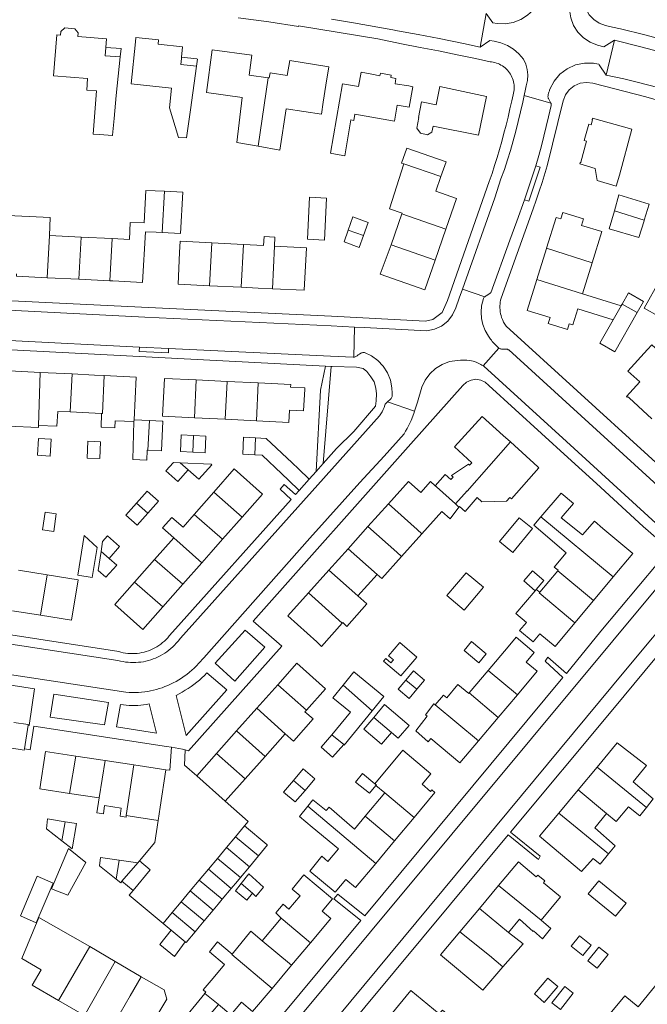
# Model space of a CAD drawing. Header units: metres. Extents: x 89888 to 94270, y 464165 to 468904.
# Tile 144 of 256: x 92640 to 92766, y 466293 to 466490. Entities that reach past the tile are written whole.
import ezdxf

# ---------------------------------------------------------------- set-up
doc = ezdxf.new("R2010")
doc.units = ezdxf.units.M
for name, color, linetype, lineweight in [('B_BEBOUWINGSGRENS_0', 251, 'CONTINUOUS', 13), ('B_LUIFEL_1', 251, 'CONTINUOUS', 13), ('B_TUSSENMUUR_0', 251, 'CONTINUOUS', 13), ('G_GRENS_ALGEMEEN_0', 251, 'CONTINUOUS', 13), ('T_CULTUURGRENS_0', 251, 'CONTINUOUS', 13), ('T_HAAG_LIJN_0', 251, 'CONTINUOUS', 13), ('T_HEK_LIJN_0', 251, 'CONTINUOUS', 13), ('V_WEGGRENS_0', 251, 'CONTINUOUS', 13)]:
    doc.layers.add(name, color=color, linetype=linetype, lineweight=lineweight)

msp = doc.modelspace()

# ---------------------------------------------------------------- linework, layer by layer
at = {"layer": 'B_BEBOUWINGSGRENS_0'}
for p, q in [((92672.52, 466482.24), (92672.54, 466482.47)), ((92704.81, 466477.18), (92702.37, 466463.26)), ((92719.67, 466468.3), (92720.4, 466467.24)), ((92698.2, 466454.44), (92697.76, 466446.02)), ((92716.71, 466451.08), (92714.53, 466444.89)), ((92765.21, 466449.72), (92765.24, 466449.83)), ((92652.46, 466446.46), (92646.07, 466446.79)), ((92658.68, 466446.14), (92652.46, 466446.46)), ((92723.36, 466441.85), (92725.52, 466448.06)), ((92684.98, 466444.95), (92678.59, 466445.29)), ((92752.86, 466435.08), (92754.79, 466441.3)), ((92645.63, 466438.29), (92651.96, 466437.98)), ((92651.96, 466437.98), (92658.2, 466437.67)), ((92678.15, 466436.7), (92684.51, 466436.4)), ((92760.61, 466432.67), (92752.86, 466435.08)), ((92760.8, 466433.01), (92760.61, 466432.67)), ((92650.62, 466419.01), (92644.25, 466419.32)), ((92681.67, 466417.52), (92675.48, 466417.82)), ((92687.93, 466417.23), (92681.67, 466417.52)), ((92650.25, 466411.4), (92656.53, 466411.1)), ((92666.1, 466409.7), (92663.03, 466409.84)), ((92675.12, 466410.25), (92681.27, 466409.94)), ((92681.27, 466409.94), (92687.56, 466409.62)), ((92643.9, 466406.08), (92643.71, 466402.71)), ((92674.97, 466406.68), (92672.5, 466406.8)), ((92653.63, 466402.14), (92656.18, 466402.04)), ((92683.1, 466400.01), (92679.02, 466395.35)), ((92698.14, 466397.91), (92696.12, 466395.65)), ((92665.65, 466395.49), (92663.52, 466393.1)), ((92679.02, 466395.35), (92675.09, 466390.85)), ((92748.58, 466395.13), (92744.51, 466390.35)), ((92713.99, 466392.99), (92709.9, 466388.42)), ((92680.74, 466385.88), (92684.68, 466390.32)), ((92740.16, 466390.2), (92736.27, 466385.44)), ((92709.9, 466388.42), (92705.94, 466383.99)), ((92656.71, 466385.45), (92656.41, 466383.46)), ((92670.98, 466386.17), (92667.15, 466381.84)), ((92716.61, 466382.45), (92720.68, 466386.99)), ((92705.94, 466383.99), (92702.08, 466379.69)), ((92667.15, 466381.84), (92663.14, 466377.31)), ((92672.79, 466376.86), (92676.59, 466381.17)), ((92645.61, 466378.74), (92639.91, 466379.67)), ((92702.08, 466379.69), (92698.01, 466375.15)), ((92747.93, 466379.58), (92744.3, 466375.26)), ((92707.86, 466374.54), (92711.71, 466378.84)), ((92729.59, 466379.16), (92725.73, 466374.58)), ((92755.11, 466373.63), (92759.03, 466378.35)), ((92668.8, 466372.34), (92672.79, 466376.86)), ((92744.3, 466375.26), (92743.62, 466375.83)), ((92698.01, 466375.15), (92693.87, 466370.52)), ((92751.36, 466369.12), (92755.11, 466373.63)), ((92638.71, 466371.55), (92644.32, 466370.64)), ((92716.29, 466365.17), (92714.02, 466362.55)), ((92729.14, 466363.59), (92732.1, 466361.12)), ((92733.98, 466359.57), (92730.18, 466355.08)), ((92717.5, 466357.66), (92715.94, 466355.81)), ((92687.65, 466352.02), (92691.84, 466356.72)), ((92736, 466350.17), (92739.84, 466354.72)), ((92683.58, 466347.46), (92687.65, 466352.02)), ((92697.58, 466351.62), (92697.27, 466351.27)), ((92711.04, 466350.18), (92709.05, 466347.85)), ((92732.02, 466345.47), (92736, 466350.17)), ((92641.79, 466348.61), (92641.05, 466343.89)), ((92679.58, 466342.96), (92683.58, 466347.46)), ((92693.34, 466346.87), (92689.33, 466342.36)), ((92702.65, 466346.67), (92700.49, 466344.21)), ((92651.37, 466342.4), (92657.22, 466341.52)), ((92675.59, 466338.48), (92679.58, 466342.96)), ((92689.33, 466342.36), (92685.3, 466337.84)), ((92657.22, 466341.52), (92663.02, 466340.65)), ((92663.02, 466340.65), (92669.38, 466339.7)), ((92755.83, 466340.24), (92752.01, 466335.66)), ((92681.32, 466333.37), (92675.59, 466338.48)), ((92685.3, 466337.84), (92681.32, 466333.37)), ((92694.97, 466337.53), (92693, 466335.2)), ((92711.49, 466336.56), (92713.26, 466335.06)), ((92656.04, 466334.05), (92650.13, 466334.93)), ((92713.26, 466335.06), (92709.35, 466330.36)), ((92752.01, 466335.66), (92748.15, 466331)), ((92698.88, 466333.68), (92697.86, 466332.4)), ((92715.22, 466325.44), (92719.13, 466330.13)), ((92651.48, 466328.94), (92649.2, 466329.28)), ((92683.35, 466326.27), (92685.17, 466328.45)), ((92681.54, 466324.1), (92683.35, 466326.27)), ((92679.73, 466321.93), (92681.54, 466324.1)), ((92711.45, 466320.92), (92715.22, 466325.44)), ((92649.9, 466323.93), (92646.47, 466315.85)), ((92687.96, 466322.43), (92686.14, 466320.26)), ((92660.05, 466321.54), (92663.77, 466321.01)), ((92663.77, 466321.01), (92664.1, 466321.43)), ((92677.92, 466319.75), (92679.73, 466321.93)), ((92686.14, 466320.26), (92684.33, 466318.09)), ((92643.64, 466318.33), (92640.25, 466310.39)), ((92676.1, 466317.58), (92677.92, 466319.75)), ((92662.84, 466315.48), (92660.61, 466317.34)), ((92674.29, 466315.41), (92676.1, 466317.58)), ((92684.5, 466316.88), (92683.39, 466315.42)), ((92736.06, 466316.48), (92732.22, 466311.87)), ((92672.48, 466313.23), (92674.29, 466315.41)), ((92682.52, 466315.91), (92680.7, 466313.74)), ((92670.66, 466311.06), (92672.48, 466313.23)), ((92668.85, 466308.89), (92670.66, 466311.06)), ((92678.89, 466311.57), (92677.08, 466309.4)), ((92691.41, 466311), (92692.53, 466309.96)), ((92732.22, 466311.87), (92728.3, 466307.18)), ((92670.5, 466307.51), (92668.85, 466308.89)), ((92692.53, 466309.96), (92688.71, 466305.41)), ((92659.25, 466301.23), (92654.14, 466304.24)), ((92694.58, 466300.5), (92698.39, 466305.03)), ((92664.48, 466298.21), (92659.25, 466301.23)), ((92690.68, 466295.86), (92694.58, 466300.5)), ((92767.9, 466296.9), (92764.01, 466292.2)), ((92647.9, 466293.42), (92653.08, 466290.42))]:
    msp.add_line(p, q, dxfattribs=at)
for points in [[(92657.38, 466484.46), (92657.5, 466486.18), (92651.78, 466486.64), (92651.84, 466487.39), (92651.15, 466488.2), (92649.18, 466488.37), (92648.35, 466487.65), (92648.28, 466486.93), (92647.55, 466487), (92646.88, 466478.77), (92653.73, 466478.22)], [(92672.54, 466482.47), (92672.76, 466484.56), (92667.85, 466485.09), (92667.96, 466485.97), (92663.41, 466486.45), (92663.33, 466485.56), (92662.43, 466477.16)], [(92660.24, 466482.54), (92657.25, 466482.77), (92657.38, 466484.46)], [(92689.92, 466478.39), (92686.1, 466478.89), (92686.62, 466482.91), (92678.68, 466483.95), (92677.54, 466475.39), (92684.69, 466474.44), (92683.6, 466465.4), (92687.91, 466464.64)], [(92653.73, 466478.22), (92653.54, 466475.92), (92655.52, 466475.76), (92654.82, 466467.09), (92656.2, 466466.98), (92658.68, 466466.78), (92658.7, 466466.9), (92659.03, 466470.24), (92659.48, 466474.79), (92660.24, 466482.54)], [(92675.57, 466480.72), (92672.4, 466481.05), (92672.52, 466482.24)], [(92687.91, 466464.64), (92692.22, 466463.88), (92693.53, 466472.14), (92700.6, 466471.11), (92700.94, 466473.5), (92701.48, 466476.92), (92702.05, 466480.54), (92694.21, 466481.81), (92693.73, 466478.84), (92690.27, 466479.39), (92690.13, 466478.36), (92689.92, 466478.39)], [(92662.43, 466477.16), (92670.53, 466476.3), (92670.12, 466472.38), (92671.95, 466466.4), (92673.55, 466466.32), (92674.32, 466471.93), (92675.57, 466480.72)], [(92702.37, 466463.26), (92702.69, 466463.2), (92705.23, 466462.76), (92706.49, 466469.91), (92707.04, 466469.82), (92707.26, 466471.09), (92715.2, 466469.69), (92715.76, 466472.89), (92718.14, 466472.47), (92718.87, 466476.59), (92718.1, 466476.73), (92715.33, 466477.19), (92715.51, 466478.21), (92714.48, 466478.41), (92714.57, 466478.9), (92712.39, 466479.28), (92712.3, 466478.79), (92710.66, 466479.11), (92708.54, 466479.49), (92708.03, 466476.61), (92705.2, 466477.11), (92704.81, 466477.18)], [(92720.4, 466467.24), (92721.85, 466466.95), (92722.72, 466467.49), (92722.96, 466468.69), (92732.03, 466466.84), (92733.66, 466474.64), (92724.29, 466476.61), (92723.56, 466472.96), (92720.63, 466473.56), (92719.99, 466470.44), (92720.1, 466470.42), (92719.67, 466468.3)], [(92755.82, 466457.76), (92759.62, 466456.67), (92760.26, 466458.84), (92762.77, 466468.09), (92754.88, 466470.28), (92754.8, 466469.99), (92754.91, 466469.96), (92754.62, 466468.95), (92754.14, 466469.09), (92753.22, 466465.79), (92753.7, 466465.66), (92752.55, 466461.44), (92752.53, 466461.35), (92752.42, 466461.38), (92752.32, 466461.1), (92755.45, 466460.21), (92755.82, 466457.76)], [(92724.52, 466458.58), (92725.55, 466461.5), (92717.68, 466464.28), (92716.62, 466461.29), (92717.09, 466461.1)], [(92717.09, 466461.1), (92714.22, 466452.12), (92716.77, 466451.24), (92716.71, 466451.08)], [(92725.52, 466448.06), (92727.65, 466454.16), (92723.48, 466455.63), (92724.52, 466458.58)], [(92669.11, 466455.62), (92665.38, 466455.81), (92665.05, 466449.33), (92662.28, 466449.4), (92662.13, 466445.96), (92658.68, 466446.14)], [(92668.67, 466447.34), (92672.37, 466447.15), (92672.78, 466455.43), (92669.11, 466455.62)], [(92697.76, 466446.02), (92701.17, 466445.84), (92701.61, 466454.26), (92698.2, 466454.44)], [(92765.24, 466449.83), (92766.21, 466453.07), (92760.19, 466454.92), (92759.26, 466451.7)], [(92646.07, 466446.79), (92646.25, 466450.36), (92636.35, 466450.87), (92636.08, 466441.88)], [(92709.02, 466446.79), (92709.94, 466449.38), (92706.88, 466450.47), (92705.95, 466447.85)], [(92754.79, 466441.3), (92756.73, 466447.54), (92752.7, 466448.79), (92753.07, 466450.08), (92748.91, 466451.37), (92748.51, 466450.09), (92747.57, 466450.39), (92745.66, 466444.23)], [(92759.26, 466451.7), (92758.21, 466448.11), (92764.17, 466446.36), (92765.21, 466449.72)], [(92658.2, 466437.67), (92658.75, 466437.65), (92664.75, 466437.35), (92665.3, 466447.51), (92667.46, 466447.4), (92668.67, 466447.34)], [(92691.16, 466444.63), (92691.26, 466446.43), (92689.08, 466446.54), (92688.99, 466444.74), (92684.98, 466444.95)], [(92705.95, 466447.85), (92705.1, 466445.46), (92708.16, 466444.37), (92709.02, 466446.79)], [(92678.59, 466445.29), (92672.27, 466445.61), (92672.17, 466443.33), (92671.87, 466437.01), (92678.15, 466436.7)], [(92690.78, 466436.09), (92697.12, 466435.78), (92697.57, 466444.3), (92691.16, 466444.63)], [(92714.53, 466444.89), (92712.36, 466438.98), (92721.29, 466435.88), (92723.36, 466441.85)], [(92745.66, 466444.23), (92745.64, 466444.18), (92743.71, 466437.93)], [(92639.51, 466439.06), (92639.5, 466438.59), (92645.63, 466438.29)], [(92743.71, 466437.93), (92741.8, 466431.74), (92746.38, 466430.34), (92746.02, 466429.12), (92749.87, 466427.93), (92750.23, 466429.09), (92750.93, 466428.88), (92751.93, 466432.08), (92759.01, 466429.88)], [(92765.23, 466432.2), (92768.08, 466430.61), (92771.21, 466436.24), (92768.35, 466437.83), (92765.23, 466432.2)], [(92684.51, 466436.4), (92687.93, 466436.23), (92690.78, 466436.09)], [(92763.8, 466431.3), (92765.09, 466433.56), (92762.09, 466435.27), (92760.8, 466433.01)], [(92759.01, 466429.88), (92756.34, 466425.19), (92759.34, 466423.47), (92763.8, 466431.3)], [(92771.67, 466415.57), (92771.58, 466415.66), (92774.01, 466418.35), (92766.77, 466424.88), (92765.92, 466423.94), (92761.97, 466419.55), (92764.35, 466417.44), (92761.72, 466414.5), (92761.86, 466414.36), (92761.94, 466414.44), (92762.2, 466414.2), (92766.77, 466410.04)], [(92644.25, 466419.32), (92638.09, 466419.62), (92637.66, 466411.11)], [(92657.06, 466418.7), (92655.1, 466418.8), (92650.62, 466419.01)], [(92663.03, 466409.84), (92663.43, 466418.39), (92657.06, 466418.7)], [(92675.48, 466417.82), (92669.13, 466418.12), (92668.75, 466410.55), (92675.12, 466410.25)], [(92687.56, 466409.62), (92694.06, 466409.28), (92694.18, 466411.73), (92697.01, 466411.59), (92697.24, 466415.95), (92697.25, 466416.22), (92694.4, 466416.37), (92694.43, 466416.92), (92687.93, 466417.23)], [(92643.9, 466408.7), (92647.59, 466408.54), (92647.77, 466411.51), (92650.25, 466411.4)], [(92656.53, 466411.1), (92656.42, 466408.35), (92656.57, 466408.34), (92659.2, 466408.24), (92659.26, 466409.65), (92663.01, 466409.49)], [(92663.01, 466409.49), (92662.76, 466401.86), (92665.57, 466401.73), (92665.63, 466403.75), (92665.81, 466403.74)], [(92665.81, 466403.74), (92668.54, 466403.61), (92668.81, 466409.55), (92668.67, 466409.57), (92666.1, 466409.7)], [(92738.43, 466405.38), (92737, 466406.68), (92732.81, 466410.5), (92727.23, 466404.4), (92730.69, 466401.18), (92730.26, 466400.71), (92730.04, 466400.91), (92726.61, 466398.67), (92726.96, 466398.36), (92726.49, 466397.83), (92725.36, 466398.84), (92723.36, 466396.6)], [(92637.78, 466408.57), (92643.89, 466408.28), (92643.9, 466408.7)], [(92643.71, 466402.71), (92646.24, 466402.57), (92646.44, 466405.93), (92643.9, 466406.08)], [(92656.18, 466402.04), (92656.31, 466405.42), (92653.76, 466405.52), (92653.63, 466402.14)], [(92672.5, 466406.8), (92672.34, 466403.47), (92674.81, 466403.35)], [(92674.81, 466403.35), (92677.28, 466403.23), (92677.44, 466406.56), (92674.97, 466406.68)], [(92687.23, 466402.8), (92684.82, 466402.92), (92684.99, 466406.34), (92687.39, 466406.21)], [(92687.39, 466406.21), (92689.51, 466406.11), (92694.71, 466401.2)], [(92728.11, 466392.34), (92728.21, 466392.48), (92729.36, 466391.47), (92731.76, 466394.25), (92732.69, 466393.41), (92737.64, 466393.5), (92738.34, 466394.28), (92738.64, 466394.01), (92744.16, 466400.2), (92743.94, 466400.39), (92738.43, 466405.38)], [(92672.28, 466401.23), (92670.92, 466401.29), (92669.43, 466399.61)], [(92673.86, 466399.8), (92675.98, 466397.9), (92678.6, 466400.83), (92678.46, 466400.93), (92672.28, 466401.23)], [(92696.12, 466395.65), (92693.95, 466397.76), (92692.65, 466399.02), (92688.72, 466402.72), (92687.23, 466402.8)], [(92694.71, 466401.2), (92695.97, 466399.99), (92698.14, 466397.91)], [(92669.43, 466399.61), (92671.79, 466397.48), (92673.86, 466399.8)], [(92684.68, 466390.32), (92688.77, 466394.93), (92683.1, 466400.01)], [(92723.36, 466396.6), (92722.41, 466397.45), (92720.47, 466395.27), (92718.01, 466397.47), (92713.99, 466392.99)], [(92665.77, 466391.1), (92667.9, 466393.49), (92665.65, 466395.49)], [(92759.03, 466378.35), (92762.93, 466383.05), (92756.94, 466388.05), (92755.25, 466389.53), (92752.91, 466386.75), (92748.63, 466390.18), (92751.05, 466393.06), (92748.58, 466395.13)], [(92663.52, 466393.1), (92661.4, 466390.72), (92663.65, 466388.72), (92665.77, 466391.1)], [(92644.72, 466387.75), (92646.95, 466387.44), (92647.45, 466391.01), (92645.22, 466391.32), (92644.72, 466387.75)], [(92720.68, 466386.99), (92724.68, 466391.46), (92726.37, 466389.96), (92728.11, 466392.34)], [(92675.09, 466390.85), (92672.85, 466388.29), (92670.62, 466390.27), (92668.76, 466388.16), (92670.98, 466386.17)], [(92736.27, 466385.44), (92738.95, 466383.26), (92742.83, 466388.02), (92740.16, 466390.2)], [(92744.51, 466390.35), (92743.12, 466388.73), (92749.59, 466383.19), (92747.22, 466380.32), (92748.01, 466379.68), (92747.93, 466379.58)], [(92653.05, 466386.64), (92651.76, 466378.71), (92654.67, 466378.24), (92655.64, 466384.23), (92653.05, 466386.64)], [(92658.02, 466382.05), (92660.1, 466384.42), (92657.74, 466386.56), (92656.71, 466385.45)], [(92676.59, 466381.17), (92678.45, 466383.29), (92680.74, 466385.88)], [(92656.41, 466383.46), (92655.84, 466379.63), (92657.39, 466378.26), (92659.56, 466380.7), (92658.02, 466382.05)], [(92711.71, 466378.84), (92712.66, 466378.05), (92716.61, 466382.45)], [(92743.62, 466375.83), (92745.13, 466377.59), (92742.88, 466379.55), (92741.13, 466377.52), (92743.39, 466375.56)], [(92644.32, 466370.64), (92650.5, 466369.64), (92651.81, 466377.74), (92645.61, 466378.74)], [(92663.14, 466377.31), (92659.16, 466372.79), (92664.81, 466367.8), (92668.8, 466372.34)], [(92725.73, 466374.58), (92729.17, 466371.68), (92733.03, 466376.27), (92729.59, 466379.16)], [(92743.39, 466375.56), (92739.55, 466370.99), (92741.65, 466369.22), (92740.29, 466367.59), (92743, 466365.32), (92744.36, 466366.94), (92747.42, 466364.37), (92751.36, 466369.12)], [(92704.74, 466369.09), (92704.85, 466369.21), (92705.67, 466368.41), (92709.67, 466372.91), (92707.86, 466374.54)], [(92693.87, 466370.52), (92699.64, 466365.35), (92700.58, 466364.41), (92704.74, 466369.09)], [(92732.1, 466361.12), (92733.59, 466362.91), (92730.63, 466365.37), (92729.14, 466363.59)], [(92741.6, 466361.28), (92743.22, 466363.2), (92739.61, 466366.24), (92737.99, 466364.33), (92733.98, 466359.57)], [(92714.02, 466362.55), (92715, 466361.7), (92714.51, 466361.13), (92713.5, 466362), (92713.04, 466361.48), (92716.45, 466358.53), (92719.66, 466362.24), (92716.29, 466365.17)], [(92691.84, 466356.72), (92695.67, 466361.03), (92701.41, 466355.92), (92697.58, 466351.62)], [(92719.7, 466355.81), (92721.25, 466357.66), (92719.05, 466359.51), (92717.5, 466357.66)], [(92739.84, 466354.72), (92743.81, 466359.42), (92741.6, 466361.28)], [(92710.72, 466351.48), (92713.1, 466354.39), (92707.08, 466359.3), (92704.91, 466356.64)], [(92704.91, 466356.64), (92702.86, 466354.13), (92706.39, 466351.25), (92702.65, 466346.67)], [(92715.94, 466355.81), (92718.14, 466353.96), (92719.7, 466355.81)], [(92730.18, 466355.08), (92730.08, 466354.96), (92727.87, 466356.76), (92725.67, 466354.12), (92725.06, 466354.63), (92723.38, 466352.71)], [(92714.62, 466347.13), (92715.96, 466345.99), (92718.13, 466348.55), (92713.22, 466352.74), (92711.04, 466350.18)], [(92723.38, 466352.71), (92723.24, 466352.81), (92723.11, 466352.9), (92721.41, 466350.71), (92721.77, 466350.4), (92719.51, 466347.51)], [(92697.27, 466351.27), (92698.9, 466349.89), (92695.05, 466345.51), (92694.97, 466345.41), (92693.34, 466346.87)], [(92705.04, 466344.72), (92705.15, 466344.64), (92710.72, 466351.48)], [(92638.97, 466349.19), (92641.81, 466348.74), (92641.79, 466348.61)], [(92709.05, 466347.85), (92712.63, 466344.8), (92714.62, 466347.13)], [(92719.51, 466347.51), (92721.96, 466345.31), (92722.51, 466345.98), (92728.32, 466341.07), (92732.02, 466345.47)], [(92641.05, 466343.89), (92641.01, 466343.63), (92638.16, 466344.08), (92635.29, 466344.53), (92634.89, 466341.88), (92631.69, 466342.35), (92631.55, 466342.38), (92631.87, 466345.07)], [(92700.49, 466344.21), (92702.8, 466342.19), (92705.04, 466344.72)], [(92765.7, 466332.14), (92767.05, 466333.84), (92763.01, 466337.28), (92765.71, 466340.52), (92759.85, 466345.07), (92755.83, 466340.24)], [(92650.13, 466334.93), (92644.14, 466335.84), (92645.27, 466343.32), (92651.37, 466342.4)], [(92719.13, 466330.13), (92723.32, 466335.16), (92722.7, 466335.67), (92722.45, 466335.36), (92720.76, 466336.77), (92722.52, 466338.89), (92716.9, 466343.61), (92711.3, 466336.89)], [(92697.3, 466335.56), (92699.27, 466337.89), (92696.93, 466339.87), (92694.97, 466337.53)], [(92669.38, 466339.7), (92668.25, 466332.21), (92667.85, 466329.54)], [(92711.3, 466336.89), (92708.77, 466338.91), (92707.41, 466337.2), (92710.22, 466334.97), (92711.49, 466336.56)], [(92661.48, 466330.5), (92661.44, 466330.22), (92660.24, 466330.41), (92660.45, 466332), (92657.13, 466332.5), (92656.88, 466330.88), (92655.6, 466331.07), (92656.04, 466334.05)], [(92693, 466335.2), (92695.33, 466333.23), (92697.3, 466335.56)], [(92697.86, 466332.4), (92696.21, 466330.32), (92698.74, 466328.21), (92703.96, 466323.86), (92701.84, 466321.32), (92700.68, 466322.36), (92698.27, 466319.36), (92703.35, 466315.13), (92705.49, 466317.71), (92707.43, 466316.09), (92711.45, 466320.92)], [(92709.35, 466330.36), (92707.2, 466327.78), (92702.09, 466332.17), (92701.55, 466331.51), (92698.88, 466333.68)], [(92757.71, 466330.92), (92759.63, 466329.32), (92762.11, 466332.29), (92764.38, 466330.47), (92765.7, 466332.14)], [(92667.85, 466329.54), (92662.23, 466330.38), (92661.48, 466330.5)], [(92748.15, 466331), (92744.29, 466326.37), (92752.7, 466319.33), (92755.03, 466321.91), (92756.39, 466320.78), (92758.11, 466322.86)], [(92758.11, 466322.86), (92759.4, 466324.43), (92755.33, 466328.07), (92757.71, 466330.92)], [(92649.2, 466329.28), (92645.71, 466329.82), (92645.46, 466327.83), (92648.56, 466325.43)], [(92648.56, 466325.43), (92650.65, 466323.81), (92651.48, 466328.94)], [(92685.17, 466328.45), (92689.66, 466324.7), (92689.77, 466324.61), (92687.96, 466322.43)], [(92646.47, 466315.85), (92649.74, 466314.56), (92653.4, 466321.07), (92649.9, 466323.93)], [(92659.46, 466317.78), (92656.08, 466320.44), (92656.32, 466322.08), (92660.05, 466321.54)], [(92664.1, 466321.43), (92666.29, 466319.61), (92662.84, 466315.48)], [(92744.59, 466309.52), (92748.49, 466314.22), (92745.8, 466316.43), (92745.04, 466317.05), (92745.33, 466317.41), (92743.91, 466318.59), (92743.62, 466318.25), (92740.03, 466321.24), (92736.06, 466316.48)], [(92640.25, 466310.39), (92643.42, 466309.03), (92646.81, 466316.97), (92643.64, 466318.33)], [(92684.33, 466318.09), (92683.73, 466317.37), (92682.52, 466315.91)], [(92686.73, 466314.96), (92687.44, 466314.3), (92688.96, 466316.15), (92686, 466318.85), (92684.5, 466316.88)], [(92697.07, 466318.6), (92694.7, 466315.78), (92696.29, 466314.45), (92694.05, 466311.78), (92692.9, 466312.75), (92691.41, 466311)], [(92698.39, 466305.03), (92702.46, 466309.89), (92700.7, 466311.36), (92702.78, 466313.84), (92697.07, 466318.6)], [(92660.61, 466317.34), (92660.4, 466317.04), (92659.46, 466317.78)], [(92761.63, 466312.96), (92756.17, 466317.45), (92754.03, 466314.84), (92759.48, 466310.35), (92761.63, 466312.96)], [(92683.39, 466315.42), (92685.65, 466313.56), (92686.73, 466314.96)], [(92680.7, 466313.74), (92679.9, 466312.78), (92678.89, 466311.57)], [(92654.14, 466304.24), (92643.98, 466310.09), (92640.54, 466301.84), (92644.41, 466299.6), (92642.61, 466296.49), (92647.9, 466293.42)], [(92677.08, 466309.4), (92676.07, 466308.18), (92675.26, 466307.22)], [(92738.05, 466307.09), (92740.25, 466309.74), (92742.97, 466307.28), (92743.06, 466307.39), (92744.85, 466305.82), (92746.5, 466307.8), (92746.54, 466307.85), (92744.59, 466309.52)], [(92673.3, 466305.18), (92671.16, 466302.26), (92668.21, 466304.7), (92670.5, 466307.51)], [(92675.26, 466307.22), (92673.45, 466305.05), (92673.38, 466305.11), (92673.3, 466305.18)], [(92688.71, 466305.41), (92686.46, 466307.34), (92682.68, 466302.72)], [(92728.3, 466307.18), (92724.46, 466302.57), (92732.92, 466295.49), (92736.95, 466300.21)], [(92736.95, 466300.21), (92740.99, 466304.78), (92738.05, 466307.09)], [(92752.93, 466302.44), (92754.62, 466304.51), (92752.28, 466306.43), (92750.58, 466304.36), (92752.93, 466302.44)], [(92682.68, 466302.72), (92679.74, 466305.23), (92678.13, 466303.23), (92681.16, 466300.66), (92678.85, 466297.9), (92676.88, 466295.56), (92677.4, 466295.12), (92677.17, 466294.88), (92677.23, 466294.82)], [(92755.8, 466299.9), (92758, 466302.66), (92756.13, 466304.15), (92753.93, 466301.4), (92755.8, 466299.9)], [(92658.24, 466287.42), (92663.62, 466284.3), (92665.12, 466286.89), (92668.15, 466285.14), (92670.67, 466289.48), (92668.02, 466291.02), (92669.57, 466293.7), (92669.06, 466295.61), (92664.48, 466298.21)], [(92743.23, 466294.75), (92745.23, 466293.06), (92747.91, 466296.22), (92745.91, 466297.91), (92743.23, 466294.75)], [(92677.23, 466294.82), (92672.09, 466288.6), (92674.53, 466286.16), (92675.07, 466286.79), (92675.4, 466286.47), (92670.5, 466280.67), (92671.4, 466279.91), (92670.76, 466279.15), (92673.99, 466276.41), (92674.64, 466277.18), (92675.4, 466276.53), (92680.84, 466282.97), (92679.03, 466284.49), (92681.16, 466287.02), (92677.66, 466289.97), (92679.92, 466292.66)], [(92679.92, 466292.66), (92682.42, 466290.57), (92684.55, 466293.11), (92686.79, 466291.23), (92690.68, 466295.86)], [(92722.89, 466283.6), (92722.91, 466283.63), (92723.07, 466283.5), (92727.72, 466289.1), (92724.81, 466291.51), (92724.17, 466290.74), (92718.51, 466295.42), (92714.46, 466290.55)], [(92751.01, 466294.92), (92749.32, 466296.26), (92746.76, 466292.99)], [(92746.76, 466292.99), (92748.45, 466291.66), (92751.01, 466294.92)], [(92764.01, 466292.2), (92761.35, 466294.36), (92757.77, 466290.02), (92756.83, 466290.8), (92753.95, 466287.31)]]:
    msp.add_lwpolyline(points, dxfattribs=at)
at = {"layer": 'B_LUIFEL_1'}
for points in [[(92660.24, 466482.54), (92660.42, 466484.23), (92657.38, 466484.46)], [(92675.57, 466480.72), (92675.77, 466482.13), (92675.63, 466482.15), (92672.54, 466482.47)]]:
    msp.add_lwpolyline(points, dxfattribs=at)
at = {"layer": 'B_TUSSENMUUR_0'}
for p, q in [((92689.92, 466478.39), (92687.91, 466464.64)), ((92717.09, 466461.1), (92724.52, 466458.58)), ((92669.11, 466455.62), (92668.67, 466447.34)), ((92725.52, 466448.06), (92716.71, 466451.08)), ((92759.26, 466451.7), (92765.24, 466449.83)), ((92645.63, 466438.29), (92646.07, 466446.79)), ((92651.96, 466437.98), (92652.46, 466446.46)), ((92705.95, 466447.85), (92709.02, 466446.79)), ((92658.2, 466437.67), (92658.68, 466446.14)), ((92678.15, 466436.7), (92678.59, 466445.29)), ((92684.51, 466436.4), (92684.98, 466444.95)), ((92690.78, 466436.09), (92691.16, 466444.63)), ((92723.36, 466441.85), (92714.53, 466444.89)), ((92745.66, 466444.23), (92754.79, 466441.3)), ((92743.71, 466437.93), (92752.86, 466435.08)), ((92759.01, 466429.88), (92760.61, 466432.67)), ((92760.8, 466433.01), (92763.8, 466431.3)), ((92644.25, 466419.32), (92643.9, 466408.7)), ((92650.25, 466411.4), (92650.62, 466419.01)), ((92675.12, 466410.25), (92675.48, 466417.82)), ((92681.27, 466409.94), (92681.67, 466417.52)), ((92687.56, 466409.62), (92687.93, 466417.23)), ((92663.01, 466409.49), (92663.03, 466409.84)), ((92666.1, 466409.7), (92665.81, 466403.74)), ((92674.97, 466406.68), (92674.81, 466403.35)), ((92687.39, 466406.21), (92687.23, 466402.8)), ((92672.28, 466401.23), (92673.86, 466399.8)), ((92679.02, 466395.35), (92684.68, 466390.32)), ((92663.52, 466393.1), (92665.77, 466391.1)), ((92713.99, 466392.99), (92719.76, 466387.82)), ((92728.11, 466392.34), (92727.42, 466392.96)), ((92675.09, 466390.85), (92680.74, 466385.88)), ((92744.51, 466390.35), (92759.03, 466378.35)), ((92709.9, 466388.42), (92715.69, 466383.28)), ((92719.76, 466387.82), (92720.68, 466386.99)), ((92670.98, 466386.17), (92676.59, 466381.17)), ((92656.41, 466383.46), (92658.02, 466382.05)), ((92705.94, 466383.99), (92711.71, 466378.84)), ((92715.69, 466383.28), (92716.61, 466382.45)), ((92667.15, 466381.84), (92672.79, 466376.86)), ((92702.08, 466379.69), (92707.86, 466374.54)), ((92747.93, 466379.58), (92755.11, 466373.63)), ((92645.61, 466378.74), (92644.32, 466370.64)), ((92663.14, 466377.31), (92668.8, 466372.34)), ((92743.39, 466375.56), (92743.62, 466375.83)), ((92698.01, 466375.15), (92704.74, 466369.09)), ((92733.98, 466359.57), (92739.84, 466354.72)), ((92717.5, 466357.66), (92719.7, 466355.81)), ((92691.84, 466356.72), (92697.58, 466351.62)), ((92704.91, 466356.64), (92710.72, 466351.48)), ((92730.18, 466355.08), (92736, 466350.17)), ((92693.34, 466346.87), (92687.65, 466352.02)), ((92732.02, 466345.47), (92723.38, 466352.71)), ((92714.62, 466347.13), (92711.04, 466350.18)), ((92683.58, 466347.46), (92689.33, 466342.36)), ((92705.04, 466344.72), (92702.65, 466346.67)), ((92650.13, 466334.93), (92651.37, 466342.4)), ((92679.58, 466342.96), (92685.3, 466337.84)), ((92656.04, 466334.05), (92657.22, 466341.52)), ((92661.48, 466330.5), (92663.02, 466340.65)), ((92755.83, 466340.24), (92765.7, 466332.14)), ((92694.97, 466337.53), (92697.3, 466335.56)), ((92713.26, 466335.06), (92719.13, 466330.13)), ((92752.01, 466335.66), (92757.71, 466330.92)), ((92697.86, 466332.4), (92711.45, 466320.92)), ((92709.35, 466330.36), (92715.22, 466325.44)), ((92748.15, 466331), (92758.11, 466322.86)), ((92648.56, 466325.43), (92649.2, 466329.28)), ((92683.35, 466326.27), (92687.96, 466322.43)), ((92681.54, 466324.1), (92686.14, 466320.26)), ((92659.46, 466317.78), (92660.05, 466321.54)), ((92660.61, 466317.34), (92663.77, 466321.01)), ((92679.73, 466321.93), (92684.33, 466318.09)), ((92682.52, 466315.91), (92677.92, 466319.75)), ((92676.1, 466317.58), (92680.7, 466313.74)), ((92684.5, 466316.88), (92686.73, 466314.96)), ((92736.06, 466316.48), (92744.59, 466309.52)), ((92674.29, 466315.41), (92678.89, 466311.57)), ((92672.48, 466313.23), (92677.08, 466309.4)), ((92670.66, 466311.06), (92675.26, 466307.22)), ((92732.22, 466311.87), (92738.05, 466307.09)), ((92692.53, 466309.96), (92698.39, 466305.03)), ((92670.5, 466307.51), (92673.3, 466305.18)), ((92654.14, 466304.24), (92647.9, 466293.42)), ((92688.71, 466305.41), (92694.58, 466300.5)), ((92653.08, 466290.42), (92659.25, 466301.23))]:
    msp.add_line(p, q, dxfattribs=at)
for points in [[(92656.53, 466411.1), (92656.7, 466411.09), (92657.06, 466418.7)], [(92738.43, 466405.38), (92729.8, 466395.52), (92729.74, 466395.58), (92727.42, 466392.96)], [(92727.42, 466392.96), (92723.6, 466396.39), (92723.36, 466396.6)], [(92744.3, 466375.26), (92744.22, 466375.16), (92751.36, 466369.12)], [(92711.49, 466336.56), (92711.58, 466336.67), (92711.3, 466336.89)], [(92728.3, 466307.18), (92734.22, 466302.48), (92736.95, 466300.21)], [(92682.68, 466302.72), (92682.62, 466302.65), (92690.68, 466295.86)], [(92658.24, 466287.42), (92662.27, 466294.35), (92664.48, 466298.21)], [(92677.23, 466294.82), (92679.9, 466292.68), (92679.92, 466292.66)]]:
    msp.add_lwpolyline(points, dxfattribs=at)
at = {"layer": 'G_GRENS_ALGEMEEN_0'}
for points in [[(92670.51, 466344.21), (92670.17, 466339.61), (92669.38, 466339.7)], [(92675.59, 466338.48), (92673.16, 466340.64), (92673.25, 466343.65)]]:
    msp.add_lwpolyline(points, dxfattribs=at)
at = {"layer": 'T_CULTUURGRENS_0'}
msp.add_line((92702.51, 466420.52), (92700.95, 466401.07), dxfattribs=at)
at = {"layer": 'T_HAAG_LIJN_0'}
for points in [[(92685.17, 466328.45), (92685.88, 466329.3), (92681.32, 466333.37)], [(92664.1, 466321.43), (92667.19, 466325.14), (92667.85, 466329.54)]]:
    msp.add_lwpolyline(points, dxfattribs=at)
at = {"layer": 'T_HEK_LIJN_0'}
msp.add_line((92700.4, 466415.77), (92699.52, 466399.47), dxfattribs=at)
msp.add_lwpolyline([(92662.84, 466315.48), (92662.07, 466314.55), (92668.85, 466308.89)], dxfattribs=at)
at = {"layer": 'V_WEGGRENS_0'}
for p, q in [((92732.39, 466484.52), (92733.61, 466491.24)), ((92759.28, 466485.93), (92757.59, 466478.91)), ((92741.16, 466474.81), (92746.54, 466473.31)), ((92743.54, 466460.7), (92741.23, 466453.91)), ((92733.29, 466434.47), (92728.83, 466435.99)), ((92542.33, 466428.78), (92701.37, 466420.58)), ((92707.21, 466428.39), (92707.07, 466422.35)), ((92664.1, 466424.39), (92637.99, 466425.71)), ((92669.96, 466424.1), (92664.1, 466424.39)), ((92736.1, 466424.21), (92732.98, 466420.64)), ((92700.4, 466415.77), (92701.37, 466420.58)), ((92701.37, 466420.58), (92702.51, 466420.52)), ((92719.24, 466411.57), (92713.82, 466413.41)), ((92686.89, 466369.47), (92718.48, 466404.99)), ((92700.95, 466401.07), (92699.52, 466399.47)), ((92699.52, 466399.47), (92698.14, 466397.91)), ((92695.4, 466394.85), (92693.12, 466396.83)), ((92696.12, 466395.65), (92695.4, 466394.85)), ((92531.15, 466373.04), (92643.09, 466355.91)), ((92679.29, 466361.06), (92685.31, 466367.67)), ((92749.65, 466358.99), (92745.96, 466362.27)), ((92748.97, 466358.18), (92709.27, 466310.44)), ((92643.09, 466355.91), (92642.01, 466348.57)), ((92646.96, 466354.83), (92657.89, 466353.17)), ((92642.01, 466348.57), (92641.79, 466348.61)), ((92709.27, 466310.44), (92703.83, 466314.74))]:
    msp.add_line(p, q, dxfattribs=at)
for points in [[(92841.44, 466454.83), (92839.77, 466455.77), (92832.11, 466459.82), (92824.9, 466463.53), (92817.07, 466467.45), (92809.13, 466471.26), (92799.96, 466475.26), (92792.58, 466478.3), (92783.16, 466481.77), (92774.33, 466484.57), (92765.4, 466486.96), (92760.47, 466488.2), (92758.87, 466488.52), (92757.49, 466488.86), (92756.24, 466489.32), (92755.13, 466490.05), (92754.22, 466491.02), (92753.55, 466492.16), (92753.16, 466493.43), (92753.07, 466494.75), (92753.21, 466495.91)], [(92733.61, 466491.24), (92734.9, 466489.36), (92735.8, 466489.25), (92737.41, 466489.2), (92739, 466489.47), (92740.5, 466490.04), (92741.87, 466490.89), (92743.04, 466492), (92743.98, 466493.31), (92744.09, 466493.61), (92744.19, 466493.96), (92744.28, 466494.3), (92744.35, 466494.66), (92744.42, 466495.01), (92744.47, 466495.36)], [(92750.56, 466494.59), (92750.37, 466492.83), (92750.32, 466492.42), (92750.28, 466491.97), (92750.52, 466490.38), (92751.09, 466488.87), (92751.95, 466487.52), (92753.08, 466486.37), (92754.41, 466485.48), (92755.91, 466484.89), (92757.12, 466484.57), (92759.28, 466485.93)], [(92683.87, 466490.36), (92690.04, 466489.56), (92695.96, 466488.65), (92695.99, 466488.75), (92711.89, 466486.18), (92716.63, 466485.17), (92720.34, 466484.47), (92724.05, 466483.74), (92727.75, 466482.99), (92731.45, 466482.22), (92734.35, 466481.59), (92734.68, 466481.56), (92735, 466481.5), (92735.32, 466481.43), (92735.64, 466481.33), (92735.95, 466481.22), (92736.26, 466481.08), (92736.55, 466480.93), (92736.83, 466480.76), (92737.1, 466480.57), (92737.36, 466480.36), (92737.61, 466480.14), (92737.84, 466479.9), (92738.05, 466479.65), (92738.25, 466479.38)], [(92702.59, 466490.1), (92707.02, 466489.38), (92714.89, 466487.95), (92715.79, 466487.78), (92719.93, 466487.02), (92724.17, 466486.23), (92729.07, 466485.27), (92732.39, 466484.52)], [(92741.9, 466478.94), (92741.78, 466480.03), (92741.5, 466481.1), (92741.05, 466482.1), (92740.12, 466483.18), (92739.04, 466484.09), (92737.84, 466484.83), (92736.53, 466485.36), (92735.15, 466485.69), (92734.32, 466485.83), (92732.39, 466484.52)], [(92887.19, 466422.94), (92887.16, 466423.03), (92887.13, 466423.11), (92887.08, 466423.19), (92887.03, 466423.27), (92886.96, 466423.34), (92884.36, 466425.1), (92878.19, 466429.24), (92873.3, 466432.55), (92865.77, 466437.53), (92859.48, 466441.47), (92852.59, 466445.59), (92845.65, 466449.61), (92838.35, 466453.73), (92831.06, 466457.59), (92823.66, 466461.39), (92815.52, 466465.44), (92807.51, 466469.27), (92799.24, 466472.86), (92792.18, 466475.79), (92781.79, 466479.63), (92774.22, 466482.02), (92764.27, 466484.67), (92759.28, 466485.93)], [(92757.59, 466478.91), (92756.25, 466480.95), (92756.18, 466481.07), (92755.38, 466481.21), (92755.07, 466481.31), (92753.25, 466481.33), (92751.47, 466480.94), (92749.81, 466480.18), (92748.36, 466479.07), (92747.18, 466477.68)], [(92738.25, 466479.38), (92738.43, 466479.11), (92738.6, 466478.82), (92738.74, 466478.52), (92738.87, 466478.21), (92738.97, 466477.9), (92739.06, 466477.58), (92739.13, 466477.25), (92739.17, 466476.93), (92739.2, 466476.59), (92739.2, 466476.26), (92739.18, 466475.93), (92739.14, 466475.6), (92739.08, 466475.28), (92739, 466474.96), (92738.72, 466473.78), (92738.35, 466472.14), (92737.97, 466470.5), (92737.57, 466468.87), (92737.15, 466467.24), (92736.71, 466465.62), (92736.24, 466464.01), (92735.76, 466462.39), (92735.26, 466460.79), (92734.75, 466459.19), (92734.21, 466457.6), (92725.84, 466433.73), (92724.73, 466431.34), (92722.86, 466429.96)], [(92741.9, 466478.94), (92741.84, 466477.84), (92741.6, 466476.76), (92741.44, 466476.06), (92741.16, 466474.81)], [(92767.99, 466476.42), (92764.07, 466477.43), (92761.15, 466478.13), (92757.59, 466478.91)], [(92736.82, 466429.95), (92736.68, 466430.32), (92736.57, 466430.7), (92736.48, 466431.08), (92736.41, 466431.47), (92736.36, 466431.86), (92736.34, 466432.25), (92736.34, 466432.65), (92736.36, 466433.04), (92736.4, 466433.43), (92736.47, 466433.82), (92736.56, 466434.2), (92742.99, 466452.08), (92743.6, 466453.85), (92744.2, 466455.62), (92744.78, 466457.4), (92745.78, 466460.73), (92749, 466473.76), (92749.46, 466474.95), (92750.22, 466475.97), (92751.22, 466476.76)], [(92747.18, 466477.68), (92746.33, 466476.06), (92746.29, 466475.91), (92746.24, 466475.76), (92746.2, 466475.61), (92746.15, 466475.46), (92746.1, 466475.31), (92746.02, 466475.04), (92745.97, 466474.75), (92745.96, 466474.64), (92745.96, 466474.53), (92745.97, 466474.41), (92746, 466474.3), (92746.04, 466474.2), (92746.54, 466473.31)], [(92751.22, 466476.76), (92752.39, 466477.26), (92753.65, 466477.43), (92754.92, 466477.26), (92765.57, 466474.57), (92768.58, 466473.7), (92771.61, 466472.82), (92774.61, 466471.95), (92777.05, 466471.17), (92788.23, 466467.07), (92791.21, 466465.91), (92802.03, 466461.31), (92815.58, 466454.83), (92818.04, 466453.59), (92828.77, 466448.07), (92831.58, 466446.55), (92839.85, 466442.01), (92841.89, 466440.85), (92844.61, 466439.26), (92852.17, 466434.75), (92854.9, 466433.06)], [(92741.16, 466474.81), (92740.9, 466473.48), (92739.49, 466467.69), (92738.97, 466465.74), (92738.43, 466463.82), (92737.85, 466461.91), (92737.24, 466459.99), (92736.55, 466458.09), (92735.29, 466454.3), (92728.83, 466435.99)], [(92746.54, 466473.31), (92746.57, 466473.22), (92746.6, 466473.13), (92746.61, 466473.04), (92746.61, 466472.94), (92746.6, 466472.84), (92746.06, 466470.55), (92745.62, 466468.59), (92745.15, 466466.66), (92744.65, 466464.7), (92744.13, 466462.77), (92743.54, 466460.7)], [(92741.23, 466453.91), (92742.13, 466453.61), (92744.4, 466460.45), (92743.54, 466460.7)], [(92741.23, 466453.91), (92739.71, 466449.63), (92738.35, 466445.86), (92734.49, 466435.29), (92734.45, 466435.26), (92734.41, 466435.22), (92734.37, 466435.19), (92734.33, 466435.16), (92734.29, 466435.13), (92733.55, 466434.69), (92733.43, 466434.6), (92733.32, 466434.5), (92733.29, 466434.47)], [(92526.21, 466437.16), (92550.31, 466435.96), (92565.08, 466435.25), (92589.66, 466434.07), (92631.35, 466432.11), (92665.2, 466430.42), (92702.53, 466428.65), (92707.21, 466428.39)], [(92728.83, 466435.99), (92728.17, 466434.22), (92727.47, 466432.26), (92726.84, 466430.83), (92725.88, 466429.59)], [(92732.55, 466431.41), (92732.66, 466432.68), (92732.83, 466433.38), (92733.04, 466434.14), (92733.12, 466434.27), (92733.21, 466434.39), (92733.29, 466434.47)], [(92722.86, 466429.96), (92721.41, 466429.6), (92702.6, 466430.59), (92665.92, 466432.34), (92635.66, 466433.81)], [(92732.55, 466431.41), (92732.63, 466430.15), (92732.91, 466428.91), (92733.38, 466427.72), (92734.02, 466426.62), (92734.17, 466426.41), (92734.33, 466426.19), (92734.48, 466425.97), (92734.64, 466425.76), (92734.8, 466425.55), (92735.06, 466425.28), (92735.31, 466425.01), (92735.57, 466424.74), (92735.84, 466424.47), (92736.1, 466424.21)], [(92707.21, 466428.39), (92709.12, 466428.32), (92721.69, 466427.68), (92723.23, 466427.97), (92724.66, 466428.61), (92725.88, 466429.59)], [(92824.86, 466349.1), (92808.72, 466363.76), (92737.57, 466428.57), (92737.43, 466428.77), (92737.31, 466428.97), (92737.19, 466429.17), (92737.08, 466429.38), (92736.98, 466429.59), (92736.82, 466429.95)], [(92669.96, 466424.1), (92669.93, 466423.22), (92664.08, 466423.53), (92664.1, 466424.39)], [(92707.07, 466422.35), (92707.03, 466422.36), (92706.98, 466422.36), (92706.93, 466422.36), (92702.38, 466422.58), (92669.96, 466424.1)], [(92713.8, 466419.23), (92712.95, 466420.55), (92711.88, 466421.7), (92710.61, 466422.63), (92709.19, 466423.3), (92709.04, 466423.31), (92708.88, 466423.3), (92708.73, 466423.28), (92708.58, 466423.24), (92708.44, 466423.18), (92708.21, 466422.99), (92707.96, 466422.82), (92707.71, 466422.65), (92707.44, 466422.51), (92707.17, 466422.38), (92707.12, 466422.37), (92707.07, 466422.35)], [(92770.17, 466394.58), (92738.09, 466423.82), (92738.01, 466423.88), (92737.92, 466423.92), (92737.83, 466423.96), (92737.74, 466423.98), (92737.64, 466423.99), (92736.84, 466423.98), (92736.68, 466423.99), (92736.53, 466424.03), (92736.38, 466424.07), (92736.24, 466424.14), (92736.1, 466424.21)], [(92732.98, 466420.64), (92732.73, 466420.79), (92732.48, 466420.93), (92732.23, 466421.07), (92731.97, 466421.2), (92731.7, 466421.33), (92731.21, 466421.48), (92730.95, 466421.56), (92730.33, 466421.68), (92729.71, 466421.75), (92729.08, 466421.79), (92728.45, 466421.78), (92727.82, 466421.73), (92726.26, 466421.48), (92724.79, 466420.93), (92723.44, 466420.11)], [(92732.98, 466420.64), (92733.09, 466420.56), (92749.66, 466405.46), (92769.91, 466386.97), (92770.17, 466386.63)], [(92709.67, 466419.49), (92710.5, 466418.45), (92711.13, 466417.44), (92711.49, 466416.16), (92711.63, 466415.03), (92711.52, 466413.61), (92711.39, 466412.58), (92707.06, 466407.51), (92703.62, 466404.05), (92700.95, 466401.07)], [(92702.51, 466420.52), (92702.75, 466420.52), (92707.6, 466420.4), (92708.93, 466420.11), (92709.67, 466419.49)], [(92713.82, 466413.41), (92714.44, 466413.97), (92714.54, 466414.09), (92714.62, 466414.21), (92714.68, 466414.35), (92714.72, 466414.5), (92714.74, 466414.65), (92714.75, 466415.05), (92714.73, 466415.44), (92714.72, 466415.6), (92714.71, 466415.75), (92714.7, 466415.91), (92714.69, 466416.07), (92714.68, 466416.22), (92714.38, 466417.77), (92713.8, 466419.23)], [(92723.44, 466420.11), (92722.28, 466419.04), (92721.35, 466417.77), (92720.68, 466416.35), (92719.8, 466413.39), (92719.24, 466411.57)], [(92718.48, 466404.99), (92728.91, 466416.68), (92729.64, 466417.35)], [(92729.64, 466417.35), (92730.54, 466417.78), (92731.51, 466417.94), (92732.5, 466417.8), (92733.4, 466417.39), (92734.14, 466416.73), (92749.97, 466402.29), (92755.69, 466397.05), (92765.02, 466388.42), (92767.56, 466386.27), (92768.33, 466385.41), (92768.79, 466384.34), (92768.84, 466383.7)], [(92713.82, 466413.41), (92713.52, 466413.17), (92713.45, 466413.1), (92713.39, 466413.02), (92713.34, 466412.94), (92713.3, 466412.85), (92713.27, 466412.76), (92713.12, 466412.31), (92712.94, 466411.87), (92712.72, 466411.45), (92712.47, 466411.04), (92712.19, 466410.65), (92699.82, 466396.8), (92672.37, 466366.03), (92671.84, 466365.45), (92671.5, 466365.06), (92671.15, 466364.68), (92670.79, 466364.32), (92670.41, 466363.97), (92670.01, 466363.65), (92669.6, 466363.34), (92669.18, 466363.05), (92668.74, 466362.78), (92668.29, 466362.52), (92667.83, 466362.29), (92667.36, 466362.08), (92666.88, 466361.89), (92666.4, 466361.72), (92665.91, 466361.58), (92665.41, 466361.46), (92664.9, 466361.35), (92664.4, 466361.27), (92663.89, 466361.22), (92663.37, 466361.18), (92662.86, 466361.17), (92662.35, 466361.19), (92661.83, 466361.22), (92661.32, 466361.28), (92660.82, 466361.36), (92660.31, 466361.46), (92659.81, 466361.59), (92532.11, 466381.12)], [(92519.33, 466376.85), (92661.39, 466355.21), (92662.02, 466355.17), (92662.65, 466355.15), (92663.28, 466355.16), (92663.91, 466355.18), (92664.54, 466355.23), (92665.16, 466355.31), (92665.76, 466355.4), (92666.35, 466355.51), (92666.93, 466355.63), (92667.52, 466355.78), (92668.09, 466355.95), (92668.66, 466356.14), (92669.23, 466356.35), (92669.78, 466356.57), (92670.33, 466356.82), (92670.87, 466357.08), (92671.44, 466357.39), (92672.01, 466357.71), (92672.56, 466358.06), (92673.1, 466358.43), (92673.62, 466358.81), (92674.13, 466359.22), (92674.62, 466359.64), (92675.1, 466360.08), (92675.56, 466360.54), (92676, 466361.02), (92676.98, 466362.09), (92698.28, 466386.08), (92708.28, 466397.29), (92713.14, 466402.54), (92717.12, 466407.04), (92717.45, 466407.55), (92717.75, 466408.06), (92718.03, 466408.59), (92718.29, 466409.13), (92718.53, 466409.68), (92719.1, 466411.11), (92719.24, 466411.57)], [(92693.12, 466396.83), (92692.28, 466395.91), (92694.53, 466393.88)], [(92694.53, 466393.88), (92671.36, 466367.95), (92670.08, 466366.51), (92669.77, 466366.15), (92669.45, 466365.81), (92669.12, 466365.48), (92668.76, 466365.17), (92668.4, 466364.88), (92668.02, 466364.61), (92667.62, 466364.35), (92667.21, 466364.12), (92666.8, 466363.91), (92666.37, 466363.71), (92665.93, 466363.54), (92665.49, 466363.39), (92665.04, 466363.27), (92664.58, 466363.16), (92664.12, 466363.08), (92663.65, 466363.02), (92663.19, 466362.99), (92662.72, 466362.97), (92662.25, 466362.98), (92661.78, 466363.02), (92661.32, 466363.07), (92660.85, 466363.15), (92660.4, 466363.26), (92659.95, 466363.38), (92533.43, 466382.88)], [(92768.84, 466383.7), (92768.88, 466383.18), (92768.6, 466382.05), (92767.98, 466381.07), (92756.55, 466367.46), (92749.65, 466358.99)], [(92678.12, 466268.47), (92758.93, 466365.51), (92769.22, 466377.9)], [(92682.09, 466265.19), (92683.14, 466265.42), (92683.52, 466265.64), (92683.94, 466266.1), (92685.62, 466268.16), (92761.47, 466359.66), (92772.64, 466372.99), (92772.7, 466373.07), (92772.74, 466373.15), (92772.77, 466373.24), (92772.78, 466373.34), (92772.79, 466373.43), (92772.74, 466374.27), (92772.76, 466374.43), (92772.8, 466374.58), (92772.85, 466374.72), (92772.91, 466374.87)], [(92738.46, 466327.19), (92758.93, 466351.76), (92778.41, 466375.21)], [(92673.25, 466343.65), (92673.93, 466343.45), (92684.33, 466355.16), (92692.62, 466364.46), (92686.89, 466369.47)], [(92685.31, 466367.67), (92689.23, 466364.25), (92683.2, 466357.46), (92679.29, 466361.06)], [(92745.96, 466362.27), (92745.39, 466361.43), (92748.97, 466358.18)], [(92671.47, 466354.59), (92672.09, 466354.91), (92672.7, 466355.25), (92673.3, 466355.61), (92673.89, 466355.98), (92674.46, 466356.38), (92675.03, 466356.79), (92675.58, 466357.22), (92676.12, 466357.66), (92676.64, 466358.13), (92677.15, 466358.6), (92677.64, 466359.1)], [(92677.64, 466359.1), (92681.63, 466355.69), (92673.49, 466346.53), (92671.47, 466354.59)], [(92657.89, 466353.17), (92657.1, 466348.66), (92646.21, 466350.26), (92646.96, 466354.83)], [(92666.08, 466352.88), (92667.51, 466347.04), (92659.49, 466348.28), (92660.32, 466352.76)], [(92660.32, 466352.76), (92660.89, 466352.68), (92661.47, 466352.62), (92662.04, 466352.58), (92662.62, 466352.56), (92663.2, 466352.56), (92663.78, 466352.59), (92664.36, 466352.63), (92664.93, 466352.69), (92665.51, 466352.78), (92666.08, 466352.88)], [(92641.05, 466343.89), (92642.24, 466343.7), (92642.94, 466348.43)], [(92642.94, 466348.43), (92669.54, 466344.38), (92670.51, 466344.21)], [(92670.51, 466344.21), (92672.72, 466343.8), (92673.25, 466343.65)], [(92683.29, 466260.93), (92686.5, 466264.75), (92737.99, 466326.62)], [(92737.99, 466326.62), (92744.04, 466321.67), (92744.37, 466322.4), (92738.46, 466327.19)], [(92703.83, 466314.74), (92703.07, 466313.79), (92708.48, 466309.5)], [(92708.48, 466309.5), (92675.93, 466270.35), (92674.55, 466268.71)]]:
    msp.add_lwpolyline(points, dxfattribs=at)

doc.saveas('drawing.dxf')
